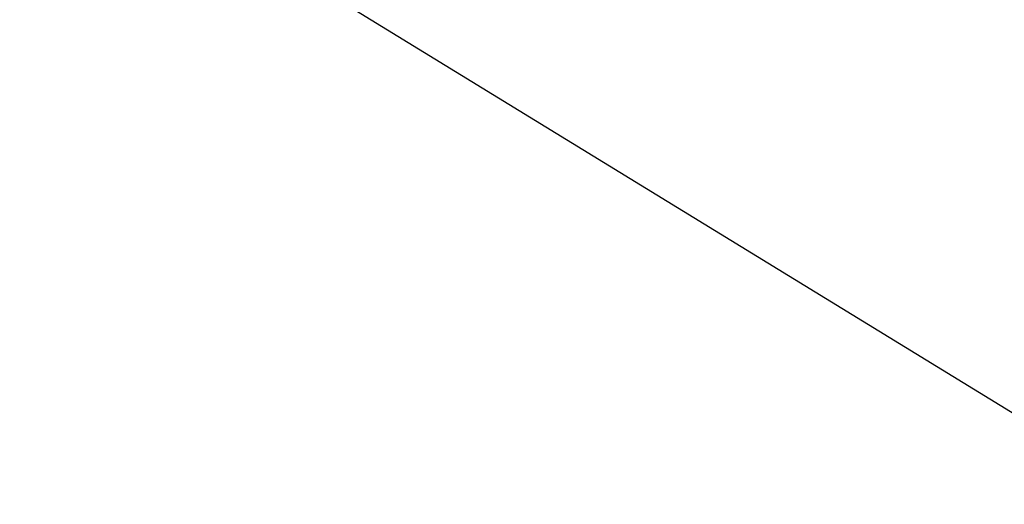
# Model space of a CAD drawing. Header units: millimetres. Extents: x -712 to 527, y -64 to 38.
# Tile 228 of 256: x -679.534 to -679.052, y -16.463 to -16.225. Entities that reach past the tile are written whole.
import ezdxf

# ---------------------------------------------------------------- set-up
doc = ezdxf.new("R2010")
doc.units = ezdxf.units.MM
doc.header["$LTSCALE"] = 25.4
doc.layers.get('0').update_dxf_attribs({"true_color": 0xff5454})

# ---------------------------------------------------------------- blocks, each defined once
blk = doc.blocks.new('MONO-SURFACE-IV-GOLD-7686.STL')
at = {"color": 250, "true_color": 0x262626}
mesh = blk.add_polyface(dxfattribs=at)
corners = [(-697.61023, -12.38781, 49.37875), (-658.85101, 20.08534, 111.55781), (-698.117, -16.3009, 52.10846), (-658.3443, 23.99842, 108.82809)]
mesh.append_faces([[corners[k] for k in face] for face in [(0, 1, 2), (1, 0, 3)]], dxfattribs={"vtx0": -1, "color": 250})
at = {"color": 58, "true_color": 0x645010}
mesh = blk.add_polyface(dxfattribs=at)
corners = [(-682.13037, -14.52744, 6.82188), (-666.70416, -5.09187, 24.49994), (-678.97479, -16.46257, 5.92202), (-669.8598, -3.15674, 25.3998)]
mesh.append_faces([[corners[k] for k in face] for face in [(0, 1, 2), (1, 0, 3)]], dxfattribs={"vtx0": -1, "color": 58})

msp = doc.modelspace()

# ---------------------------------------------------------------- block references
at = {"color": 0}
msp.add_blockref('MONO-SURFACE-IV-GOLD-7686.STL', (0, 0), dxfattribs=at)

doc.saveas('drawing.dxf')
